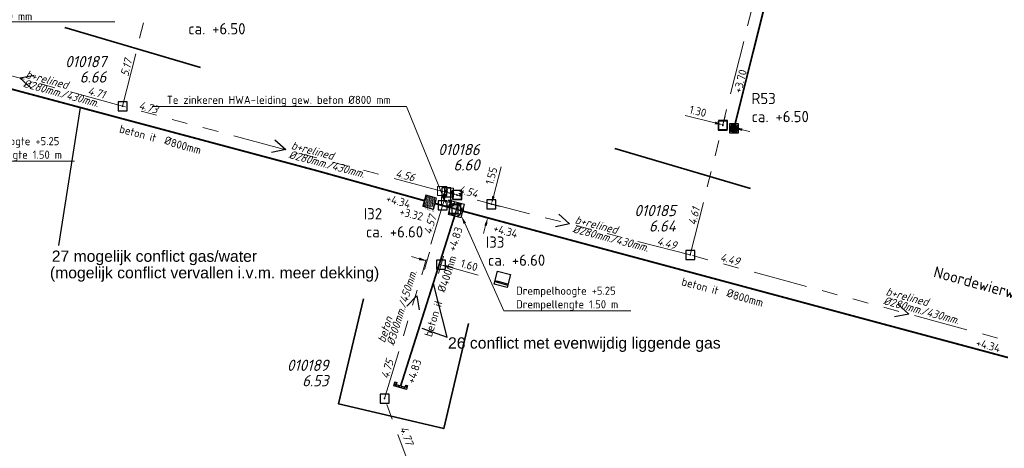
# Model space of a CAD drawing. Header units: metres. Extents: x 151924 to 154502, y 462248 to 463878.
# Tile 15 of 31: x 153453 to 153563, y 463506 to 463553. Entities that reach past the tile are written whole.
import ezdxf
from ezdxf import colors
from ezdxf.entities.mleader import LeaderData, LeaderLine
from ezdxf.enums import TextEntityAlignment as Align
from ezdxf.math import Vec2, Vec3

# ---------------------------------------------------------------- set-up
doc = ezdxf.new("R2010")
doc.units = ezdxf.units.M
doc.header["$PDMODE"] = 64
doc.header["$PDSIZE"] = 1
for name, pattern in [('HIDDENX2', [8, 4, -4]), ('RI-GWA-SO', [18.45, 6, -1.8, 1.75, -1.8, 1.75, -1.8, 1.75, -1.8]), ('RI-HWA_BETON-SO', [11.4, 9, -2.4]), ('RI-ITR_BETON-SO', [11.4, 9, -2.4]), ('RI-ITR_PP-SO', [18.45, 6, -1.8, 1.75, -1.8, 1.75, -1.8, 1.75, -1.8])]:
    doc.linetypes.add(name, pattern=pattern)
doc.layers.get('0').update_dxf_attribs({"linetype": 'CONTINUOUS'})
for name, color, linetype, lineweight in [('B-OI-RI-GWA-MATERIAAL-T18', 11, 'CONTINUOUS', 18), ('B-OI-RI-GWA-PUTDEKSELHOOGTE-T25', 11, 'CONTINUOUS', 25), ('B-OI-RI-GWA_BOB-T18', 11, 'CONTINUOUS', 18), ('B-OI-RI-GWA_BOB-T18-INGEMETEN', 200, 'CONTINUOUS', 18), ('B-OI-RI-GWA_DIAMETER-HOOGTE-T18', 11, 'CONTINUOUS', 18), ('B-OI-RI-GWA_DIAMETER-T18', 11, 'CONTINUOUS', 18), ('B-OI-RI-GWA_PUTNUMMER-T25', 11, 'CONTINUOUS', 18), ('B-OI-RI-GWA_RIOOLPUT-S', 11, 'CONTINUOUS', 25), ('B-OI-RI-GWA_TRANSPORTLEIDING_BETON_300-G', 11, 'RI-GWA-SO', 18), ('B-OI-RI-GWA_TRANSPORTLEIDING_BETON_400-G', 11, 'RI-GWA-SO', 18), ('B-OI-RI-GWA_TRANSPORTLEIDING_BETON_EI_300X450-G', 11, 'RI-GWA-SO', 18), ('B-OI-RI-M', 1, 'CONTINUOUS', 18), ('B-OI-RI-STROOMRICHTING-S', 252, 'CONTINUOUS', 25), ('B-RO-OG-TOPOGRAFIE-T18', 2, 'CONTINUOUS', 18), ('N-OI-RI-HWA-T18', 1, 'CONTINUOUS', 18), ('N-OI-RI-HWA_PUTDEKSELHOOGTE-T25', 154, 'CONTINUOUS', 25), ('N-OI-RI-HWA_PUTNUMMER-T25', 154, 'CONTINUOUS', 18), ('N-OI-RI-HWA_RIOOLLEIDING_BETON_400-G', 154, 'RI-HWA_BETON-SO', 35), ('N-OI-RI-HWA_RIOOLLEIDING_BETON_800-G', 154, 'RI-HWA_BETON-SO', 35), ('N-OI-RI-HWA_RIOOLPUT_INSPECTIEPUT-S', 154, 'CONTINUOUS', 25), ('N-OI-RI-HWA_STROOMRICHTING-S', 154, 'CONTINUOUS', 25), ('N-OI-RI-ITR_PUTDEKSELHOOGTE-T25', 136, 'CONTINUOUS', 25), ('N-OI-RI-ITR_PUTNUMMER-T25', 136, 'CONTINUOUS', 25), ('N-OI-RI-ITR_RIOOLLEIDING_BETON_400-G', 136, 'RI-ITR_BETON-SO', 35), ('N-OI-RI-ITR_RIOOLLEIDING_BETON_800-G', 136, 'RI-ITR_BETON-SO', 35), ('N-OI-RI-ITR_RIOOLLEIDING_PP_400-G', 136, 'RI-ITR_PP-SO', 35), ('N-OI-RI-ITR_RIOOLPUT_INSPECTIEPUT-S', 136, 'CONTINUOUS', 25), ('N-OI-RI-ITR_RIOOLPUT_OVERSTORTPUT-S', 136, 'CONTINUOUS', 25), ('N-OI-RI-ITR_SCHILDMUUR-S', 136, 'CONTINUOUS', 25), ('N-OI-RI-ITR_STROOMRICHTING-S', 136, 'CONTINUOUS', 25), ('N-OI-RI-M', 1, 'CONTINUOUS', 18), ('N-RO-KG-GRENS_WERK-G', 7, 'XX-WERKGRENS', 35)]:
    doc.layers.add(name, color=color, linetype=linetype, lineweight=lineweight)
for name, color, linetype, lineweight, plot in [('CALQUE_PTTOPO_ALT', 1, 'CONTINUOUS', 0, False), ('CALQUE_PTTOPO_MAT', 7, 'CONTINUOUS', 0, False), ('PTTOPO', 7, 'CONTINUOUS', 0, False)]:
    doc.layers.add(name, color=color, linetype=linetype, lineweight=lineweight, plot=plot)
doc.layers.add('opmerkingen nutsgerelateerd', color=190, linetype='CONTINUOUS')
doc.layers.add('VSI-MEETING-18-1-2022', color=7, linetype='CONTINUOUS')
doc.layers.get('0').freeze()
doc.styles.add('ARIAL', font='arial.ttf')
doc.styles.add('NLCS-ISO', font='NLCS-ISO.ttf')
doc.styles.add('NLCS-ISO-M200-T18', font='NLCS-ISO.ttf', dxfattribs={"height": 0.36})
doc.styles.add('NLCS-ISO-M500-T18', font='NLCS-ISO.ttf', dxfattribs={"height": 0.9})
doc.styles.add('NLCS-ISO-M500-T18_CURSIEF', font='NLCS-ISO.ttf', dxfattribs={"oblique": 15, "height": 0.9})
doc.styles.add('NLCS-ISO-M500-T25', font='NLCS-ISO.ttf', dxfattribs={"height": 1.25})
doc.styles.add('NLCS-ISO-M500-T25_CURSIEF', font='NLCS-ISO.ttf', dxfattribs={"oblique": 15, "height": 1.25})
doc.styles.add('Style-STANDARD', font='STANDARD.shx')
doc.linetypes.add('XX-WERKGRENS', pattern='A,0,[137,NLCS.SHX,S=0.1,R=0,X=-1.1,Y=-1.35],-6', length=6)
doc.dimstyles.new('NLCS-M500-T18-PIJL_L2_H2', dxfattribs={"dimscale": 0.5, "dimtxt": 2.5, "dimasz": 1.8, "dimexe": 2, "dimexo": 2, "dimgap": 0.7, "dimtad": 1, "dimzin": 0, "dimdsep": 46, "dimtxsty": 'NLCS-ISO-M500-T18', "dimcen": 0, "dimdle": 2, "dimclrd": 256, "dimclre": 256, "dimclrt": 256, "dimazin": 0, "dimtfac": 1, "dimtdec": 3, "dimtofl": 0, "dimtmove": 0, "dimatfit": 3, "dimfxl": 2, "dimfxlon": 1, "dimtfillclr": 256, "dimtolj": 1, "dimtzin": 0, "dimlwd": -1, "dimlwe": -1, "dimarcsym": 0})

# ---------------------------------------------------------------- blocks, each defined once
blk = doc.blocks.new('*U26')
at = {"ltscale": 0.1, "insert": (2.43, -1.32), "char_height": 1.8, "attachment_point": 3, "style": 'NLCS-ISO'}
blk.add_mtext_dynamic_manual_height_columns('%%C', width=3.1412, gutter_width=1.8, heights=[0], dxfattribs=at)
at = {"ltscale": 0.1, "style": 'NLCS-ISO'}
blk.add_attdef('BOBL', text='', height=1.8, dxfattribs=at).set_placement((-45.45, 0), align=Align.BOTTOM_RIGHT)
blk.add_attdef('MAT', text='', height=1.8, rotation=360, dxfattribs=at).set_placement((-1, -3.84), align=Align.BOTTOM_RIGHT)
blk.add_attdef('DIA', text='', height=1.8, rotation=360, dxfattribs=at).set_placement((2.43, -3.84), align=Align.BOTTOM_LEFT)
blk.add_attdef('BOBR', text='', height=1.8, dxfattribs=at).set_placement((51.85, -3.24), align=Align.BOTTOM_LEFT)
blk = doc.blocks.new('*U35')
at = {"ltscale": 0.1, "insert": (2.43, -1.32), "char_height": 1.8, "attachment_point": 3, "style": 'NLCS-ISO'}
blk.add_mtext_dynamic_manual_height_columns('%%C', width=3.1412, gutter_width=1.8, heights=[0], dxfattribs=at)
at = {"ltscale": 0.1, "style": 'NLCS-ISO'}
blk.add_attdef('BOBL', text='', height=1.8, dxfattribs=at).set_placement((-14.99, -3.24), align=Align.BOTTOM_RIGHT)
blk.add_attdef('MAT', text='', height=1.8, rotation=360, dxfattribs=at).set_placement((-1, -3.84), align=Align.BOTTOM_RIGHT)
blk.add_attdef('DIA', text='', height=1.8, rotation=360, dxfattribs=at).set_placement((2.43, -3.84), align=Align.BOTTOM_LEFT)
blk.add_attdef('BOBR', text='', height=1.8, dxfattribs=at).set_placement((10.31, -3.24), align=Align.BOTTOM_LEFT)
blk = doc.blocks.new('*U36')
at = {"ltscale": 0.1, "insert": (2.43, -1.32), "char_height": 1.8, "attachment_point": 3, "style": 'NLCS-ISO'}
blk.add_mtext_dynamic_manual_height_columns('%%C', width=3.1412, gutter_width=1.8, heights=[0], dxfattribs=at)
at = {"ltscale": 0.1, "style": 'NLCS-ISO'}
blk.add_attdef('BOBR', text='', height=1.8, dxfattribs=at).set_placement((57.31, 0), align=Align.BOTTOM_LEFT)
blk.add_attdef('BOBL', text='', height=1.8, dxfattribs=at).set_placement((-47.39, -3.24), align=Align.BOTTOM_RIGHT)
blk.add_attdef('MAT', text='', height=1.8, rotation=360, dxfattribs=at).set_placement((-1, -3.84), align=Align.BOTTOM_RIGHT)
blk.add_attdef('DIA', text='', height=1.8, rotation=360, dxfattribs=at).set_placement((2.43, -3.84), align=Align.BOTTOM_LEFT)
blk = doc.blocks.new('N-SRI-PUT_HWA')
h = blk.add_hatch(color=256)
h.dxf.hatch_style = 1
h.paths.add_polyline_path([(-0.4, 0, 1), (0.4, 0, 1)])
at = {"lineweight": -3, "flags": 128}
blk.add_lwpolyline([(-0.4, -0.4), (0.4, -0.4), (0.4, 0.4), (-0.4, 0.4)], close=True, dxfattribs=at)
at = {"lineweight": -3}
blk.add_circle((0, 0), 0.4, dxfattribs=at)
blk = doc.blocks.new('*U141')
at = {"ltscale": 0.1}
blk.add_hatch(color=256, dxfattribs=at).paths.add_polyline_path([(2.5, 0), (-2.5, -0.83), (-2.5, 0.83)])
at = {"ltscale": 0.1, "flags": 128}
blk.add_lwpolyline([(2.5, 0), (-2.5, -0.83), (-2.5, 0.83)], close=True, dxfattribs=at)
at = {"ltscale": 0.1, "insert": (2.43, -1.32), "char_height": 1.8, "attachment_point": 3, "style": 'NLCS-ISO'}
blk.add_mtext_dynamic_manual_height_columns('%%C', width=3.1412, gutter_width=1.8, heights=[0], dxfattribs=at)
at = {"ltscale": 0.1, "style": 'NLCS-ISO'}
blk.add_attdef('BOBL', text='', height=1.8, dxfattribs=at).set_placement((-24.01, 0), align=Align.BOTTOM_RIGHT)
blk.add_attdef('MAT', text='', height=1.8, rotation=360, dxfattribs=at).set_placement((-1, -3.84), align=Align.BOTTOM_RIGHT)
blk.add_attdef('JVA', text='', height=1.8, dxfattribs=at).set_placement((0, -1), align=Align.TOP_CENTER)
blk.add_attdef('DIA', text='', height=1.8, rotation=360, dxfattribs=at).set_placement((2.43, -3.84), align=Align.BOTTOM_LEFT)
blk.add_attdef('BOBR', text='', height=1.8, dxfattribs=at).set_placement((47.73, -3.24), align=Align.BOTTOM_LEFT)
blk = doc.blocks.new('SRI-SCHILDMUUR')
for p, q in [((-0.02, 0.73), (-0.25, 0.53)), ((0.01, 0.73), (-0.22, 0.53)), ((0.2, 0.59), (0, 0.41)), ((0.2, 0.56), (0, 0.38)), ((0.2, 0.25), (0, 0.07)), ((0.2, 0.23), (0, 0.05)), ((0.2, -0.42), (-0.14, -0.73)), ((0.2, -0.44), (-0.11, -0.73)), ((0.2, -0.08), (0, -0.26)), ((0.2, -0.11), (0, -0.29))]:
    blk.add_line(p, q)
blk.add_lwpolyline([(-0.25, -0.53), (0, -0.53), (0, 0.53), (-0.25, 0.53), (-0.25, 0.73), (0.2, 0.73), (0.2, -0.73), (-0.25, -0.73)], close=True)
blk = doc.blocks.new('*D70')
at = {"layer": '', "color": 0, "transparency": 16777216}
for p in [(153502.04, 463533.88, 4.55), (153505.82, 463532.87), (153501.64, 463532.38, 4.55)]:
    blk.add_point(p, dxfattribs=at)
at = {"layer": 'N-OI-RI-M', "transparency": 16777216}
for p, q in [((153506.05, 463533.74), (153506.92, 463537.03)), ((153505.37, 463532.99), (153506.79, 463532.62)), ((153504.97, 463531.49), (153506.39, 463531.12)), ((153505.19, 463530.5), (153504.96, 463529.63))]:
    blk.add_line(p, q, dxfattribs=at)
for points in [[(153505.91, 463533.78), (153506.2, 463533.7), (153505.82, 463532.87)], [(153505.05, 463530.54), (153505.34, 463530.47), (153505.42, 463531.37)]]:
    blk.add_solid(points, dxfattribs=at)
at = {"layer": 'N-OI-RI-M', "transparency": 16777216, "insert": (153505.83, 463536.03), "char_height": 0.9, "attachment_point": 5, "rotation": 75.1393, "style": 'NLCS-ISO-M500-T18'}
blk.add_mtext('\\A1;1.55', dxfattribs=at)
blk = doc.blocks.new('*D116')
at = {"layer": '', "color": 0, "transparency": 16777216}
for p in [(153531.52, 463541.61), (153531.54, 463541.69), (153532.78, 463541.29)]:
    blk.add_point(p, dxfattribs=at)
at = {"layer": 'B-OI-RI-M', "transparency": 16777216}
for p, q in [((153530.66, 463541.91), (153527.36, 463542.73)), ((153531.54, 463541.69), (153531.78, 463542.66)), ((153532.8, 463541.37), (153533.04, 463542.34)), ((153533.67, 463541.15), (153534.54, 463540.94))]:
    blk.add_line(p, q, dxfattribs=at)
for points in [[(153530.7, 463542.05), (153530.63, 463541.76), (153531.54, 463541.69)], [(153533.71, 463541.3), (153533.63, 463541.01), (153532.8, 463541.37)]]:
    blk.add_solid(points, dxfattribs=at)
at = {"layer": 'B-OI-RI-M', "transparency": 16777216, "insert": (153528.77, 463543.2), "char_height": 0.9, "attachment_point": 5, "rotation": 345.9591, "style": 'NLCS-ISO-M500-T18'}
blk.add_mtext('\\A1;1.30', dxfattribs=at)
blk = doc.blocks.new('PTTOPO')
at = {"layer": 'PTTOPO'}
blk.add_point((0, 0), dxfattribs=at)
at = {"layer": 'CALQUE_PTTOPO_ALT', "style": 'Style-STANDARD', "width": 0.8}
blk.add_attdef('ALT', text='', height=0.1, dxfattribs=at).set_placement((0.25, -0.1), align=Align.MIDDLE_LEFT)
at = {"layer": 'CALQUE_PTTOPO_MAT', "style": 'Style-STANDARD', "width": 0.8}
blk.add_attdef('MAT', text='', height=0.1, dxfattribs=at).set_placement((0.25, 0.1), align=Align.MIDDLE_LEFT)
blk = doc.blocks.new('N-SRI-PUT_ITR_1.25X1.25')
at = {"ltscale": 0.1}
h = blk.add_hatch(dxfattribs=at)
h.set_pattern_fill('DOTS', color=256, scale=0.075, style=0)
h.set_pattern_definition([(0, (-0.40003, -0.40001), (0.059531, 0.1190625), [0, -0.1190625])])
h.paths.add_polyline_path([(0.62, -0.63), (0.62, 0.62), (-0.63, 0.62), (-0.63, -0.63)])
at = {"lineweight": -3, "flags": 128}
blk.add_lwpolyline([(0.62, -0.63), (0.62, 0.62), (-0.63, 0.62), (-0.63, -0.63)], close=True, dxfattribs=at)
at = {"insert": (0.71, -0.27), "char_height": 0.18, "attachment_point": 1, "rotation": 90, "style": 'NLCS-ISO-M200-T18'}
blk.add_mtext_dynamic_manual_height_columns('1.25x1.25', width=0.1588, gutter_width=0.9, heights=[0], dxfattribs=at)
blk = doc.blocks.new('N-SRI-PUT_OVERSTORT-SO')
at = {"ltscale": 0.1}
blk.add_hatch(color=256, dxfattribs=at).paths.add_polyline_path([(0, 2), (-2, 0), (2, 0)])
for p, q in [((0, 2), (-2, 0)), ((0, 2), (0, -2)), ((0, 2), (2, 0)), ((2, 0), (-2, 0))]:
    blk.add_line(p, q, dxfattribs=at)
at = {"lineweight": -3, "flags": 128}
blk.add_lwpolyline([(-2, -2), (2, -2), (2, 2), (-2, 2)], close=True, dxfattribs=at)
at = {"ltscale": 0.1, "flags": 128}
blk.add_lwpolyline([(0, 2), (-2, 0), (2, 0)], close=True, dxfattribs=at)
at = {"linetype": 'HIDDENX2', "lineweight": -3, "ltscale": 0.25}
blk.add_circle((0, 0), 2, dxfattribs=at)
blk = doc.blocks.new('*D177')
at = {"layer": '', "color": 0, "transparency": 16777216}
for p in [(153500.4, 463532.73), (153501.94, 463532.3), (153500.22, 463526.14)]:
    blk.add_point(p, dxfattribs=at)
at = {"layer": 'N-OI-RI-M', "transparency": 16777216}
for p, q in [((153498.95, 463527.53), (153498.41, 463525.6)), ((153497.81, 463526.81), (153496.95, 463527.05)), ((153500.49, 463527.1), (153499.95, 463525.18)), ((153501.08, 463525.9), (153504.36, 463524.98))]:
    blk.add_line(p, q, dxfattribs=at)
for points in [[(153497.85, 463526.95), (153497.77, 463526.66), (153498.68, 463526.57)], [(153501.13, 463526.04), (153501.04, 463525.75), (153500.22, 463526.14)]]:
    blk.add_solid(points, dxfattribs=at)
at = {"layer": 'N-OI-RI-M', "transparency": 16777216, "insert": (153503.37, 463526.09), "char_height": 0.9, "attachment_point": 5, "rotation": 344.4098, "style": 'NLCS-ISO-M500-T18'}
blk.add_mtext('\\A1;1.60', dxfattribs=at)

msp = doc.modelspace()

# ---------------------------------------------------------------- linework, layer by layer
at = {"layer": 'B-OI-RI-GWA_RIOOLPUT-S', "linetype": 'Continuous'}
for p in [(153464.86, 463543.76), (153500.837, 463534.187, 4.545), (153527.92, 463527.23), (153493.97, 463511.27)]:
    msp.add_point(p, dxfattribs=at)
at = {"layer": 'B-OI-RI-GWA_TRANSPORTLEIDING_BETON_300-G'}
for p, q in [((153527.92, 463527.23), (153542.54, 463585.69)), ((153500.837, 463534.187, 4.545), (153493.97, 463511.27)), ((153516.73, 463449.75), (153493.97, 463511.27))]:
    msp.add_line(p, q, dxfattribs=at)
at = {"layer": 'B-OI-RI-GWA_TRANSPORTLEIDING_BETON_400-G'}
msp.add_line((153464.86, 463543.76), (153479.58, 463602.609, 4.126), dxfattribs=at)
at = {"layer": 'B-OI-RI-GWA_TRANSPORTLEIDING_BETON_EI_300X450-G'}
for p, q in [((153464.86, 463543.76), (153442.035, 463549.999, 4.504)), ((153500.837, 463534.187, 4.545), (153464.86, 463543.76)), ((153527.92, 463527.23), (153500.837, 463534.187, 4.545)), ((153576.44, 463514.12), (153527.92, 463527.23))]:
    msp.add_line(p, q, dxfattribs=at)
at = {"layer": 'B-OI-RI-STROOMRICHTING-S'}
for points in [[(153455.05, 463547.18), (153453.47, 463546.86), (153454.67, 463545.79)], [(153481.77, 463540.02), (153482.98, 463538.96), (153481.4, 463538.63)], [(153513.3, 463531.75), (153514.51, 463530.69), (153512.94, 463530.36)], [(153496.42, 463521.55), (153497.54, 463522.71), (153497.79, 463521.13)], [(153550.98, 463521.75), (153552.18, 463520.67), (153550.6, 463520.36)]]:
    msp.add_lwpolyline(points, dxfattribs=at)
at = {"layer": 'N-OI-RI-HWA_RIOOLLEIDING_BETON_400-G', "const_width": 0.2, "flags": 128}
msp.add_lwpolyline([(153532.873, 463541.678), (153543.801, 463585.375)], dxfattribs=at)
at = {"layer": 'N-OI-RI-HWA_RIOOLLEIDING_BETON_800-G', "const_width": 0.2, "flags": 128}
msp.add_lwpolyline([(153499.579, 463532.949), (153501.22, 463532.501)], dxfattribs=at)
at = {"layer": 'N-OI-RI-ITR_RIOOLLEIDING_BETON_400-G', "const_width": 0.2, "flags": 128}
msp.add_lwpolyline([(153501.758, 463531.62), (153495.748, 463512.682)], dxfattribs=at)
at = {"layer": 'N-OI-RI-ITR_RIOOLLEIDING_BETON_800-G', "const_width": 0.2, "flags": 128}
msp.add_lwpolyline([(153502.66, 463532.099), (153563.205, 463515.836)], dxfattribs=at)
at = {"layer": 'N-OI-RI-ITR_RIOOLLEIDING_PP_400-G', "const_width": 0.2, "flags": 128}
msp.add_lwpolyline([(153443.977, 463547.941), (153486.335, 463536.623), (153498.383, 463533.264)], dxfattribs=at)
at = {"layer": 'N-OI-RI-ITR_RIOOLPUT_OVERSTORTPUT-S', "elevation": -4.499, "flags": 128}
msp.add_lwpolyline([(153506.117, 463523.999), (153506.511, 463525.446), (153507.958, 463525.053), (153507.564, 463523.605)], close=True, dxfattribs=at)
for points in [[(153506.196, 463524.289), (153507.643, 463523.895)], [(153506.222, 463524.385), (153506.512, 463524.306), (153506.608, 463524.28)], [(153507.669, 463523.991), (153506.608, 463524.28), (153506.608, 463524.28)]]:
    msp.add_lwpolyline(points, dxfattribs=at)
at = {"layer": 'N-RO-KG-GRENS_WERK-G', "flags": 128}
for points in [[(153473.5, 463548.078), (153458.455, 463552.502)], [(153534.597, 463534.626), (153519.553, 463539.05)], [(153491.602, 463522.365), (153488.852, 463510.685), (153500.532, 463507.934), (153503.283, 463519.615)]]:
    msp.add_lwpolyline(points, dxfattribs=at)
at = {"layer": 'opmerkingen nutsgerelateerd', "flags": 128}
for points in [[(153460.159, 463543.617), (153457.751, 463528.301)], [(153500.927, 463518.091), (153499.407, 463524.05)], [(153498.1, 463519.1), (153500.927, 463518.091)]]:
    msp.add_lwpolyline(points, dxfattribs=at)

# ---------------------------------------------------------------- block references
at = {"layer": 'N-OI-RI-HWA_RIOOLPUT_INSPECTIEPUT-S', "rotation": 345.1406765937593}
msp.add_blockref('N-SRI-PUT_HWA', (153532.776, 463541.29), dxfattribs=at)
at = {"layer": 'N-OI-RI-HWA_STROOMRICHTING-S', "xscale": 0.5, "yscale": 0.5, "zscale": 0.5, "rotation": 76.12721746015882}
msp.add_blockref('*U141', (153537.365, 463559.289), dxfattribs=at).add_auto_attribs({'MAT': 'beton', 'DIA': '400mm', 'BOBL': '+3.70', 'BOBR': '+3.15'})
at = {"layer": 'N-OI-RI-ITR_RIOOLPUT_INSPECTIEPUT-S', "rotation": 254.7273880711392}
msp.add_blockref('N-SRI-PUT_ITR_1.25X1.25', (153498.969, 463533.09, 4.262), dxfattribs=at)
at = {"layer": 'N-OI-RI-ITR_RIOOLPUT_OVERSTORTPUT-S', "xscale": 0.375, "yscale": 0.375, "zscale": 0.375, "rotation": 345.1449312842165}
msp.add_blockref('N-SRI-PUT_OVERSTORT-SO', (153501.936, 463532.297), dxfattribs=at)
at = {"layer": 'N-OI-RI-ITR_SCHILDMUUR-S', "rotation": 253.7019019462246}
msp.add_blockref('SRI-SCHILDMUUR', (153495.748, 463512.682), dxfattribs=at)
at = {"layer": 'N-OI-RI-ITR_STROOMRICHTING-S', "xscale": 0.5, "yscale": 0.5, "zscale": 0.5}
for name, p, rotation, values in [('*U26', (153469.384, 463541.221), 344.8246746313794, {'MAT': 'beton it', 'DIA': '800mm', 'BOBL': '+4.34', 'BOBR': '+4.34'}), ('*U35', (153499.013, 463523.034), 72.71347613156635, {'MAT': 'beton it', 'DIA': '400mm', 'BOBL': '+4.83', 'BOBR': '+4.83'}), ('*U36', (153531.834, 463524.267), 344.9736670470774, {'MAT': 'beton it', 'DIA': '800mm', 'BOBL': '+4.34', 'BOBR': '+4.34'})]:
    msp.add_blockref(name, p, dxfattribs=dict(at, rotation=rotation)).add_auto_attribs(values)
at = {"layer": 'PTTOPO'}
ref = msp.add_blockref('PTTOPO', (153501.1, 463534.16), dxfattribs=at)
ref.add_attrib('ALT', '4.545', dxfattribs={"layer": 'CALQUE_PTTOPO_ALT', "height": 0.1, "style": 'Style-STANDARD', "width": 0.8}).set_placement((153500.467, 463533.825), align=Align.MIDDLE_LEFT)
ref.add_attrib('MAT', 'Bob-1', dxfattribs={"layer": 'CALQUE_PTTOPO_MAT', "height": 0.1, "style": 'Style-STANDARD', "width": 0.8}).set_placement((153500.493, 463533.957), align=Align.MIDDLE_LEFT)
at = {"layer": 'VSI-MEETING-18-1-2022'}
for p, values in [((153500.358, 463534.357), {'ALT': '4.557', 'MAT': 'bok27'}), ((153501.1, 463534.16), {'ALT': '6.602', 'MAT': 'put9'}), ((153501.985, 463533.931), {'ALT': '4.542', 'MAT': 'bok28'}), ((153500.802, 463533.205), {'ALT': '4.573', 'MAT': 'bok26'})]:
    msp.add_blockref('PTTOPO', p, dxfattribs=at).add_auto_attribs(values)

# ---------------------------------------------------------------- texts
at = {"layer": 'B-OI-RI-GWA-MATERIAAL-T18', "linetype": 'ByBlock', "style": 'NLCS-ISO-M500-T18_CURSIEF', "oblique": 15}
for s, rotation, p in [('b+relined', 344.74488, (153454.01, 463546.926)), ('b+relined', 345.16309, (153483.515, 463539.025)), ('b+relined', 345.51226, (153515.044, 463530.764)), ('b+relined', 344.87986, (153549.574, 463522.795)), ('beton', 72.69872, (153493.987, 463517.412))]:
    msp.add_text(s, height=0.9, rotation=rotation, dxfattribs=at).set_placement(p)
at = {"layer": 'B-OI-RI-GWA-PUTDEKSELHOOGTE-T25', "linetype": 'ByBlock', "style": 'NLCS-ISO-M500-T25_CURSIEF', "oblique": 15}
for s, p in [('6.66', (153463.043, 463546.381)), ('6.60', (153504.509, 463536.612)), ('6.64', (153526.308, 463529.831)), ('6.53', (153487.726, 463512.64))]:
    msp.add_text(s, height=1.25, dxfattribs=at).set_placement(p, align=Align.RIGHT)
at = {"layer": 'B-OI-RI-GWA_BOB-T18', "linetype": 'ByBlock', "style": 'NLCS-ISO-M500-T18_CURSIEF', "oblique": 15}
for s, rotation, p in [('5.17', 75.82609, (153465.474, 463547.009)), ('4.73', 344.74488, (153466.59, 463543.467)), ('4.61', 75.95914, (153528.527, 463530.48)), ('4.49', 345.51226, (153531.165, 463526.598))]:
    msp.add_text(s, height=0.9, rotation=rotation, dxfattribs=at).set_placement(p)
for s, rotation, p in [('4.71', 345.16309, (153462.786, 463544.595)), ('4.49', 344.87986, (153526.251, 463527.841)), ('4.75', 72.69872, (153494.996, 463515.44)), ('4.77', 290.30251, (153496.346, 463506.02))]:
    msp.add_text(s, height=0.9, rotation=rotation, dxfattribs=at).set_placement(p, align=Align.RIGHT)
at = {"layer": 'B-OI-RI-GWA_BOB-T18-INGEMETEN', "linetype": 'ByBlock', "style": 'NLCS-ISO-M500-T18_CURSIEF', "oblique": 15}
msp.add_text('4.56', height=0.9, rotation=345.51226, dxfattribs=at).set_placement((153497.18, 463535.379), align=Align.RIGHT)
for s, rotation, p in [('4.54', 345.16309, (153502.089, 463534.119, 4.545)), ('4.57', 72.69872, (153499.129, 463529.449))]:
    msp.add_text(s, height=0.9, rotation=rotation, dxfattribs=at).set_placement(p)
at = {"layer": 'B-OI-RI-GWA_DIAMETER-HOOGTE-T18', "linetype": 'ByBlock', "style": 'NLCS-ISO-M500-T18_CURSIEF', "oblique": 15}
for s, rotation, p in [('/430mm.', 344.74488, (153457.93, 463544.769)), ('/430mm.', 345.16309, (153487.451, 463536.896)), ('/430mm.', 345.51226, (153518.993, 463528.659)), ('/450mm.', 72.69872, (153496.283, 463521.252)), ('/430mm.', 344.87986, (153553.5, 463520.646))]:
    msp.add_text(s, height=0.9, rotation=rotation, dxfattribs=at).set_placement(p)
at = {"layer": 'B-OI-RI-GWA_DIAMETER-T18', "linetype": 'ByBlock', "style": 'NLCS-ISO-M500-T18_CURSIEF', "oblique": 15}
for s, rotation, p in [('%%c280mm.', 344.74488, (153453.734, 463545.913)), ('%%c280mm.', 345.16309, (153483.246, 463538.01)), ('%%c280mm.', 345.51226, (153514.781, 463529.747)), ('%%c300mm.', 72.69872, (153494.989, 463517.099)), ('%%c280mm.', 344.87986, (153549.301, 463521.781))]:
    msp.add_text(s, height=0.9, rotation=rotation, dxfattribs=at).set_placement(p)
at = {"layer": 'B-OI-RI-GWA_PUTNUMMER-T25', "linetype": 'ByBlock', "style": 'NLCS-ISO-M500-T25_CURSIEF', "oblique": 15}
for s, p in [('010187', (153463.043, 463548.09)), ('010186', (153504.509, 463538.32)), ('010185', (153526.308, 463531.54)), ('010189', (153487.726, 463514.349))]:
    msp.add_text(s, height=1.25, dxfattribs=at).set_placement(p, align=Align.RIGHT)
at = {"layer": 'B-RO-OG-TOPOGRAFIE-T18', "style": 'NLCS-ISO-M200-T18'}
msp.add_text('Noordewierweg', height=1.25, rotation=344.7, dxfattribs=at).set_placement((153560.292, 463523.774), align=Align.MIDDLE)
at = {"layer": 'N-OI-RI-HWA_PUTDEKSELHOOGTE-T25', "style": 'NLCS-ISO-M500-T25'}
for p in [(153472.145, 463551.744), (153534.722, 463541.984)]:
    msp.add_text('ca. +6.50', height=1.25, dxfattribs=at).set_placement(p)
at = {"layer": 'N-OI-RI-HWA_PUTNUMMER-T25', "style": 'NLCS-ISO-M500-T25'}
msp.add_text('R53', height=1.25, dxfattribs=at).set_placement((153534.722, 463543.992))
at = {"layer": 'N-OI-RI-HWA_STROOMRICHTING-S', "style": 'NLCS-ISO-M500-T25'}
msp.add_text('+3.32', height=0.9, rotation=346.04435, dxfattribs=at).set_placement((153495.548, 463531.663))
at = {"layer": 'N-OI-RI-ITR_PUTDEKSELHOOGTE-T25', "style": 'NLCS-ISO-M500-T25'}
for p in [(153491.88, 463529.179), (153505.441, 463526.03)]:
    msp.add_text('ca. +6.60', height=1.25, dxfattribs=at).set_placement(p)
at = {"layer": 'N-OI-RI-ITR_PUTNUMMER-T25', "style": 'NLCS-ISO-M500-T25'}
for s, p in [('I32', (153491.648, 463531.187)), ('I33', (153505.209, 463528.038))]:
    msp.add_text(s, height=1.25, dxfattribs=at).set_placement(p)
at = {"layer": 'opmerkingen nutsgerelateerd', "style": 'ARIAL'}
for s, p in [('27 mogelijk conflict gas/water', (153456.99, 463526.473)), ('(mogelijk conflict vervallen i.v.m. meer dekking)', (153456.784, 463524.641)), ('26 conflict met evenwijdig liggende gas', (153501.008, 463516.833))]:
    msp.add_text(s, height=1.25, dxfattribs=at).set_placement(p)

# ---------------------------------------------------------------- dimensions: what is measured, and where the dimension line sits
at = {"layer": 'B-OI-RI-M'}
dim = msp.add_aligned_dim(p1=(153532.776, 463541.29), p2=(153531.515, 463541.606), distance=-0.086, dimstyle='NLCS-M500-T18-PIJL_L2_H2', dxfattribs=at)
dim.commit()
dim.dimension.update_dxf_attribs({"geometry": '*D116', "text_midpoint": (153528.771, 463543.205)})
at = {"layer": 'N-OI-RI-M'}
for p1, p2, distance, picture, middle in [((153501.638, 463532.379, 4.545), (153502.035, 463533.877, 4.545), -3.916, '*D70', (153505.829, 463536.026)), ((153500.3997, 463532.7254), (153501.9363, 463532.2967), -6.3935, '*D177', (153503.3708, 463526.0892))]:
    dim = msp.add_aligned_dim(p1=p1, p2=p2, distance=distance, dimstyle='NLCS-M500-T18-PIJL_L2_H2', dxfattribs=at)
    dim.commit()
    dim.dimension.update_dxf_attribs({"geometry": picture, "text_midpoint": middle})

# ---------------------------------------------------------------- leaders
at = {"layer": 'N-OI-RI-HWA-T18'}
ml = msp.add_multileader_mtext('Standard', dxfattribs=at)
ml.set_content('Te zinkeren HWA-leiding gew. \\Pbeton %%C800 mm ', color=256, style='NLCS-ISO-M500-T18')
ml.set_leader_properties(color=256, linetype='ByLayer', lineweight=-1)
ml.build(insert=Vec2(0, 0))
ml.multileader.update_dxf_attribs({"text_left_attachment_type": 5, "text_right_attachment_type": 5, "dogleg_length": 0.9, "arrow_head_size": 0.9})
ctx = ml.context
ctx.base_point, ctx.char_height, ctx.arrow_head_size, ctx.landing_gap_size, ctx.plane_origin = Vec3(153446.175, 463553.126, 4.504), 0.9, 0.9, 0.45, Vec3(-58.298, 15.688, 4.504)
ctx.left_attachment, ctx.right_attachment = 5, 5
notes = []
notes.append((ctx, [(0, (1, 1, 0), (153445.275, 463553.126, 4.504), (1, 0), 0.9, [(0, [(153442.513, 463548.544, 4.504)], 0, [])])]))
ctx.mtext.insert, ctx.mtext.flow_direction = Vec3(153446.625, 463555.706, 4.504), 5
ml = msp.add_multileader_mtext('Standard', dxfattribs=at)
ml.set_content('Drempelhoogte +5.25\\PDrempellengte 1.50 m', color=256, style='NLCS-ISO-M500-T18')
ml.set_leader_properties(color=256, linetype='ByLayer', lineweight=-1)
ml.build(insert=Vec2(0, 0))
ml.multileader.update_dxf_attribs({"text_left_attachment_type": 5, "text_right_attachment_type": 5, "dogleg_length": 0.9, "arrow_head_size": 0.9})
ctx = ml.context
ctx.base_point, ctx.char_height, ctx.arrow_head_size, ctx.landing_gap_size, ctx.plane_origin = Vec3(153446.322, 463537.657, 0.223), 0.9, 0.9, 0.45, Vec3(222.289, 927432.778, 0.223)
ctx.left_attachment, ctx.right_attachment = 5, 5
notes.append((ctx, [(0, (1, 1, 0), (153445.422, 463537.657, 0.223), (1, 0), 0.9, [(0, [(153440.695, 463548.19, 0.223)], 0, [])])]))
ctx.mtext.insert, ctx.mtext.flow_direction = Vec3(153446.772, 463540.327, 0.223), 5
ml = msp.add_multileader_mtext('Standard', dxfattribs=at)
ml.set_content('Te zinkeren HWA-leiding gew. beton %%C800 mm ', color=256, style='NLCS-ISO-M500-T18')
ml.set_leader_properties(color=256, linetype='ByLayer', lineweight=-1)
ml.build(insert=Vec2(0, 0))
ml.multileader.update_dxf_attribs({"text_left_attachment_type": 5, "text_right_attachment_type": 5, "dogleg_length": 0.9, "arrow_head_size": 0.9})
ctx = ml.context
ctx.base_point, ctx.char_height, ctx.arrow_head_size, ctx.landing_gap_size = Vec3(153469.31, 463543.745), 0.9, 0.9, 0.45
ctx.left_attachment, ctx.right_attachment = 5, 5
notes.append((ctx, [(1, (1, 1, 0), (153496.4, 463543.745), (-1, 0), 0.9, [(0, [(153500.811, 463532.856)], 0, [])])]))
ctx.mtext.insert, ctx.mtext.flow_direction = Vec3(153469.76, 463544.915), 5
ml = msp.add_multileader_mtext('Standard', dxfattribs=at)
ml.set_content('Drempelhoogte +5.25 \\PDrempellengte 1.50 m', color=256, style='NLCS-ISO-M500-T18')
ml.set_leader_properties(color=256, linetype='ByLayer', lineweight=-1)
ml.build(insert=Vec2(0, 0))
ml.multileader.update_dxf_attribs({"text_left_attachment_type": 5, "text_right_attachment_type": 5, "dogleg_length": 0.9, "arrow_head_size": 0.9})
ctx = ml.context
ctx.base_point, ctx.char_height, ctx.arrow_head_size, ctx.landing_gap_size, ctx.plane_origin = Vec3(153508.123, 463521.035, -4.276), 0.9, 0.9, 0.45, Vec3(284.09, 927416.155, -4.276)
ctx.left_attachment, ctx.right_attachment = 5, 5
notes.append((ctx, [(0, (1, 1, 0), (153507.223, 463521.035, -4.276), (1, 0), 0.9, [(0, [(153502.496, 463531.568, -4.276)], 0, [])])]))
ctx.mtext.insert, ctx.mtext.flow_direction = Vec3(153508.573, 463523.705, -4.276), 5
for ctx, leaders in notes:
    for number, flags, end, landing, length, lines in leaders:
        leader = LeaderData()
        leader.index, (leader.has_last_leader_line, leader.has_dogleg_vector, leader.attachment_direction) = number, flags
        leader.last_leader_point, leader.dogleg_vector, leader.dogleg_length = Vec3(end), Vec3(landing), length
        for number, points, colour, breaks in lines:
            line = LeaderLine()
            line.index, line.vertices, line.color, line.breaks = number, Vec3.list(points), colors.encode_raw_color(colour), breaks
            leader.lines.append(line)
        ctx.leaders.append(leader)

doc.saveas('drawing.dxf')
